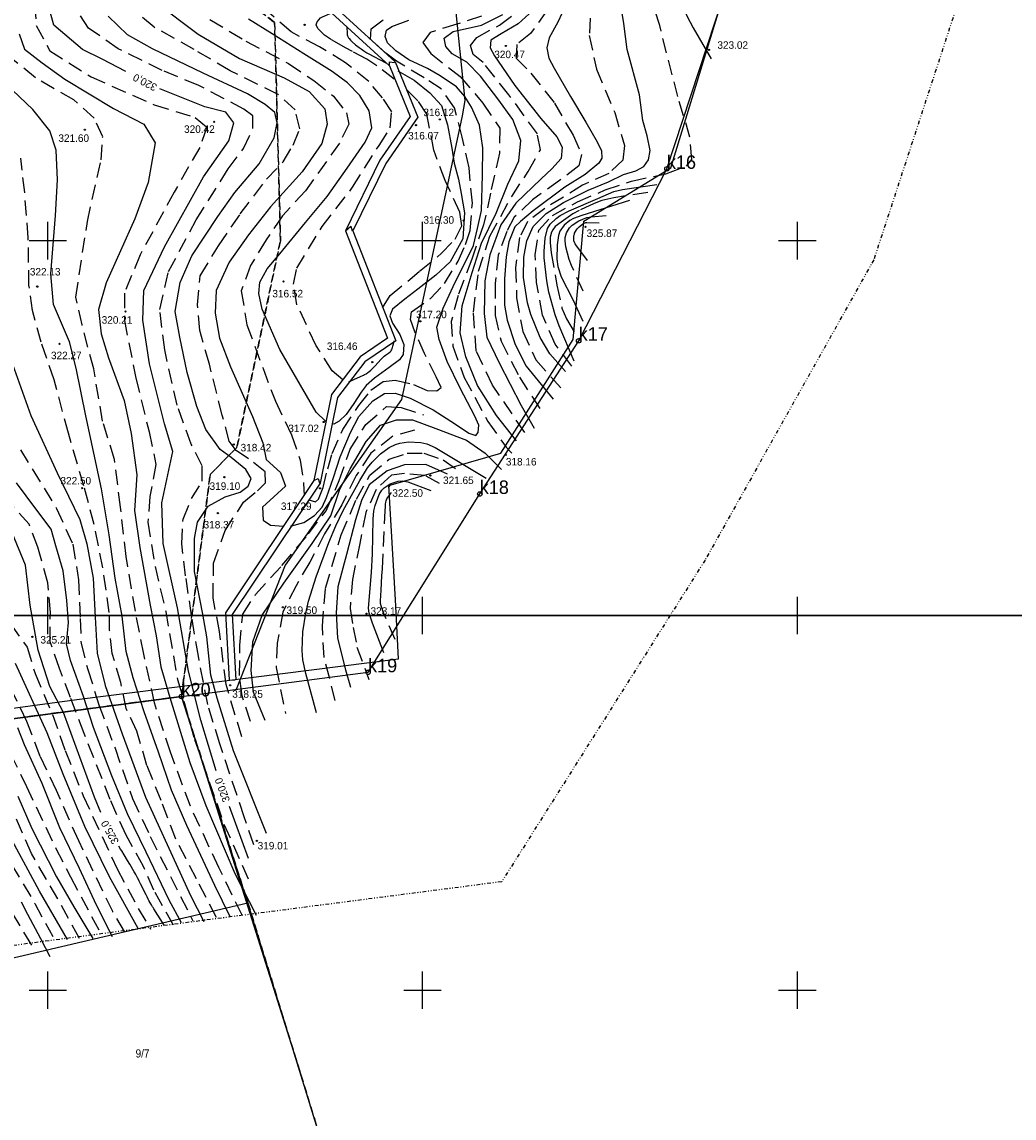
# Model space of a CAD drawing. Extents: x 4615668 to 9249187, y 5334101 to 10688993.
# Tile 64 of 120: x 4667831 to 4667963, y 5336752 to 5336898. Entities that reach past the tile are written whole.
import ezdxf
from ezdxf.enums import TextEntityAlignment as Align

# ---------------------------------------------------------------- set-up
doc = ezdxf.new("R2010")
doc.units = 0
doc.header["$MEASUREMENT"] = 0
for name, pattern in [('DIVIDE', [1.25, 0.5, -0.25, 0, -0.25, 0, -0.25]), ('GEN7', [13.75, 9.75, -1.5, 1, -1.5]), ('KONTUR', [1.5, 1, -0.5]), ('WARSTWICA', [3, 2, -1])]:
    doc.linetypes.add(name, pattern=pattern)
for name, color, linetype in [('1', 7, 'Continuous'), ('2', 7, 'Continuous'), ('38', 7, 'Continuous'), ('45', 7, 'Continuous'), ('5', 7, 'Continuous'), ('50', 7, 'Continuous'), ('52', 7, 'Continuous'), ('58', 7, 'Continuous'), ('59', 7, 'Continuous'), ('60', 7, 'Continuous'), ('62', 7, 'Continuous'), ('7', 4, 'GEN7')]:
    doc.layers.add(name, color=color, linetype=linetype)
doc.styles.add('txt', font='TXT', dxfattribs={"height": 0.2})

# ---------------------------------------------------------------- blocks, each defined once
blk = doc.blocks.new('*M2221')
at = {"layer": '60', "color": 7, "linetype": 'Continuous'}
for p, q in [((200, 47.5), (200, 52.5)), ((250, 47.5), (250, 52.5)), ((300, 47.5), (300, 52.5)), ((197.5, 50), (202.5, 50)), ((247.5, 50), (252.5, 50)), ((297.5, 50), (302.5, 50)), ((200, 0), (200, 2.5)), ((250, 0), (250, 2.5)), ((300, 0), (300, 2.5))]:
    blk.add_line(p, q, dxfattribs=at)
blk.add_lwpolyline([(0, 0), (0, 250), (400, 250), (400, 0)], close=True, dxfattribs=at)
blk = doc.blocks.new('*M2223')
at = {"layer": '60', "color": 7, "linetype": 'Continuous'}
for p, q in [((200, 247.5), (200, 250)), ((250, 247.5), (250, 250)), ((300, 247.5), (300, 250)), ((200, 197.5), (200, 202.5)), ((250, 197.5), (250, 202.5)), ((300, 197.5), (300, 202.5)), ((197.5, 200), (202.5, 200)), ((247.5, 200), (252.5, 200)), ((297.5, 200), (302.5, 200))]:
    blk.add_line(p, q, dxfattribs=at)
blk.add_lwpolyline([(0, 0), (0, 250), (400, 250), (400, 0)], close=True, dxfattribs=at)
blk = doc.blocks.new('WYS')
at = {"layer": '52', "color": 67, "linetype": 'Continuous'}
blk.add_circle((0, 0), 0.08, dxfattribs=at)

msp = doc.modelspace()

# ---------------------------------------------------------------- linework, layer by layer
at = {"layer": '1', "color": 2, "linetype": 'Continuous'}
msp.add_lwpolyline([(4667790.104, 5336927.313), (4667792.524, 5336906.513), (4667797.524, 5336857.753), (4667806.094, 5336802.293), (4667852.194, 5336808.373), (4667868.111, 5336757.917)], dxfattribs=at)
at = {"layer": '2', "color": 5, "linetype": 'Continuous'}
for p, q in [((4667806.094, 5336802.293), (4667852.194, 5336808.373)), ((4667852.194, 5336808.373), (4667806.094, 5336802.293)), ((4667861.044, 5336780.853), (4667852.194, 5336808.373)), ((4667861.044, 5336780.853), (4667852.194, 5336808.373)), ((4667814.424, 5336769.893), (4667861.044, 5336780.853)), ((4667871.674, 5336746.353), (4667861.044, 5336780.853)), ((4667871.674, 5336746.353), (4667861.044, 5336780.853))]:
    msp.add_line(p, q, dxfattribs=at)
msp.add_lwpolyline([(4667852.194, 5336808.373), (4667877.084, 5336811.593), (4667891.984, 5336835.383), (4667905.184, 5336855.823), (4667916.954, 5336878.753), (4667928.754, 5336914.793), (4667943.174, 5336964.373), (4667950.944, 5336988.883), (4667957.754, 5337020.213), (4667953.784, 5337068.653), (4667948.964, 5337126.753), (4667946.904, 5337164.913), (4667946.234, 5337180.033), (4667943.104, 5337213.273), (4667939.914, 5337215.693), (4667913.124, 5337234.663), (4667894.274, 5337273.353), (4667845.904, 5337254.193)], dxfattribs=at)
at = {"layer": '2', "color": 7, "linetype": 'Continuous'}
msp.add_lwpolyline([(4667925.559, 5337225.858), (4667919.565, 5337202.099), (4667914.468, 5337192.813), (4667905.344, 5337173.627), (4667920.082, 5337161.387), (4667904.489, 5337153.076), (4667895.045, 5337124.565), (4667869.777, 5337120.444), (4667866.23, 5337098.563), (4667852.947, 5337097.718), (4667848.41, 5337075.991), (4667860.719, 5337041.34), (4667865.399, 5337016.965), (4667875.79, 5336989.951), (4667873.871, 5336969.035), (4667888.976, 5336944.594), (4667887.198, 5336915.342), (4667890.005, 5336887.866), (4667889.638, 5336885.847), (4667881.541, 5336848.002), (4667866.003, 5336825.871), (4667859.495, 5336809.317)], dxfattribs=at)
at = {"layer": '38', "color": 97, "linetype": 'Continuous'}
for points in [[(4667880.742, 5336821.247), (4667879.844, 5336836.5), (4667894.816, 5336840.831), (4667904.428, 5336856), (4667905.876, 5336871.78), (4667917.498, 5336878.874), (4667930.159, 5336920.334), (4667943.174, 5336964.373), (4667945.534, 5336970.566), (4667950.692, 5336991.491), (4667955.332, 5337010.701), (4667957.582, 5337020.278), (4667955.895, 5337035.894), (4667955.143, 5337045.538), (4667953.925, 5337063.189), (4667953.268, 5337070.109)], [(4667473.103, 5336756.417), (4667476.82, 5336756.36), (4667514.77, 5336762.113), (4667525.805, 5336763.752), (4667547.216, 5336764.037), (4667567.174, 5336767.682), (4667575.522, 5336773.093), (4667588.724, 5336775.761), (4667597.016, 5336771.431), (4667614.313, 5336771.092), (4667633.542, 5336775.19), (4667635.75, 5336776.235), (4667648.636, 5336788.026), (4667670.428, 5336791.028), (4667697.805, 5336794.309), (4667719.772, 5336798.208), (4667748.631, 5336805.054), (4667765.548, 5336806.802), (4667778.095, 5336803.684), (4667805.742, 5336803.567), (4667838.231, 5336807.986), (4667881.138, 5336813.368), (4667880.742, 5336821.247)]]:
    msp.add_lwpolyline(points, dxfattribs=at)
at = {"layer": '45', "color": 219, "linetype": 'Continuous'}
msp.add_line((4667858.564, 5336810.556), (4667859.362, 5336810.602), dxfattribs=at)
for points in [[(4667852.966, 5337093.824), (4667846.478, 5337082.184), (4667848.289, 5337063.022), (4667848.382, 5337060.077), (4667845.099, 5337053.846), (4667852.914, 5337031.305), (4667864.682, 5337008.094), (4667866.721, 5336990.534), (4667865.521, 5336971.884), (4667865.47, 5336945.056), (4667859.443, 5336911.256), (4667879.927, 5336892.486), (4667882.711, 5336885.747), (4667878.673, 5336879.919), (4667874.081, 5336870.503), (4667879.671, 5336856.16), (4667876.031, 5336853.694), (4667872.183, 5336848.652), (4667869.834, 5336837.168), (4667858.053, 5336819.548), (4667858.564, 5336810.556)], [(4667853.916, 5337093.68), (4667847.4, 5337081.99), (4667849.188, 5337063.079), (4667849.289, 5337059.868), (4667846.077, 5337053.772), (4667853.744, 5337031.658), (4667865.557, 5337008.358), (4667867.624, 5336990.557), (4667866.421, 5336971.854), (4667866.37, 5336944.976), (4667860.416, 5336911.585), (4667880.682, 5336893.014), (4667883.73, 5336885.637), (4667879.452, 5336879.463), (4667875.063, 5336870.463), (4667880.77, 5336855.818), (4667876.657, 5336853.031), (4667873.023, 5336848.27), (4667870.68, 5336836.815), (4667858.969, 5336819.298), (4667859.463, 5336810.607)], [(4667879.927, 5336892.486), (4667879.941, 5336893.037), (4667880.599, 5336892.956)], [(4667874.081, 5336870.503), (4667874.795, 5336871.115), (4667874.953, 5336870.467)], [(4667869.834, 5336837.168), (4667870.432, 5336837.462), (4667870.586, 5336836.854)]]:
    msp.add_lwpolyline(points, dxfattribs=at)
at = {"layer": '50', "color": 216, "linetype": 'Continuous'}
for points in [[(4667828.901, 5336955.737), (4667832.91, 5336954.743), (4667838.392, 5336952.632), (4667843.752, 5336950.508), (4667849.562, 5336947.436), (4667856.032, 5336943.341), (4667857.924, 5336941.399), (4667858.374, 5336940.134), (4667857.924, 5336938.01), (4667856.617, 5336934.983), (4667854.009, 5336928.906), (4667850.811, 5336923.621), (4667847.568, 5336919.057), (4667845.73, 5336915.697), (4667844.649, 5336911.721), (4667844.829, 5336907.881), (4667845.685, 5336904.176), (4667848.658, 5336901.038), (4667854.423, 5336896.701), (4667859.919, 5336893.493), (4667865.886, 5336890.885), (4667869.219, 5336889.078), (4667871.336, 5336886.774)], [(4667912.363, 5336918.417), (4667912.118, 5336918.151), (4667911.835, 5336917.534), (4667911.808, 5336916.717), (4667911.941, 5336916.333), (4667912.645, 5336915.203), (4667914.652, 5336911.159), (4667916.553, 5336907.133), (4667918.276, 5336902.317), (4667919.651, 5336899.097), (4667920.459, 5336897.549), (4667922.854, 5336893.417)], [(4667903.445, 5336851.716), (4667901.333, 5336854.082), (4667900.03, 5336856.237), (4667898.797, 5336859.309), (4667898.34, 5336860.863), (4667897.813, 5336864.268), (4667897.883, 5336866.952), (4667898.27, 5336869.142), (4667899.116, 5336871.085), (4667900.841, 5336872.78), (4667903.165, 5336874.263), (4667906.465, 5336875.906), (4667909.141, 5336877.036), (4667911.148, 5336877.99), (4667912.803, 5336878.484), (4667913.859, 5336879.049), (4667914.493, 5336879.968), (4667914.704, 5336881.204), (4667914.309, 5336883.17), (4667913.746, 5336885.183), (4667913.288, 5336888.609), (4667911.667, 5336894.695), (4667911.209, 5336898.156), (4667910.505, 5336902.5)], [(4667903.545, 5336900.833), (4667902.383, 5336898.325), (4667901.257, 5336896.242), (4667900.94, 5336894.9), (4667901.221, 5336893.522), (4667901.89, 5336892.18), (4667904.107, 5336888.426), (4667906.149, 5336884.965), (4667907.628, 5336882.351), (4667908.226, 5336881.151), (4667908.262, 5336880.162), (4667907.874, 5336879.491), (4667906.048, 5336877.992), (4667903.336, 5336876.332), (4667899.111, 5336873.154), (4667897.421, 5336871.741), (4667896.682, 5336871), (4667895.842, 5336869.027), (4667895.485, 5336867.009), (4667895.277, 5336864.092), (4667895.277, 5336860.561), (4667895.629, 5336858.548), (4667896.687, 5336855.32), (4667898.166, 5336852.424), (4667901.792, 5336848.009)], [(4667896.886, 5336842.486), (4667894.222, 5336845.867), (4667891.667, 5336849.847), (4667890.145, 5336853.664), (4667889.384, 5336856.881), (4667889.656, 5336860.48), (4667890.952, 5336864.924), (4667892.202, 5336868.85), (4667894.159, 5336872.831), (4667895.736, 5336876.702), (4667897.204, 5336879.81), (4667897.473, 5336882.552), (4667896.386, 5336885.333), (4667894.375, 5336888.114), (4667892.091, 5336891.113), (4667890.243, 5336892.967), (4667888.286, 5336894.112), (4667887.471, 5336895.093), (4667887.253, 5336896.184), (4667888.449, 5336897.056), (4667892.2, 5336897.929), (4667895.058, 5336899.34)], [(4667863.525, 5336790.086), (4667859.118, 5336801.138), (4667856.968, 5336808.147), (4667856.117, 5336811.198), (4667855.579, 5336816.32), (4667855.042, 5336819.339), (4667853.913, 5336825.054), (4667853.914, 5336829.455), (4667854.332, 5336831.625), (4667855.735, 5336833.735), (4667858.021, 5336834.989), (4667860.034, 5336835.631), (4667861.07, 5336836.426), (4667861.497, 5336837.466), (4667860.796, 5336838.628), (4667858.814, 5336840.248), (4667857.357, 5336841.328), (4667855.436, 5336843.988), (4667854.247, 5336847.046), (4667852.936, 5336851.572), (4667851.961, 5336856.293), (4667851.351, 5336859.718), (4667852.022, 5336863.601), (4667853.575, 5336867.129), (4667857.021, 5336872.419), (4667859.303, 5336875.578), (4667862.534, 5336879.431), (4667864.547, 5336882.887), (4667864.943, 5336884.874), (4667864.638, 5336886.25), (4667863.358, 5336887.321), (4667861.01, 5336888.758), (4667855.101, 5336891.496), (4667848.34, 5336894.758), (4667844.986, 5336896.623), (4667842.425, 5336899.131)], [(4667871.4, 5336845.086), (4667870.161, 5336846.286), (4667868.067, 5336849.908), (4667865.314, 5336854.65), (4667862.963, 5336860.029), (4667862.518, 5336862.138), (4667862.646, 5336863.638), (4667863.629, 5336865.438), (4667865.296, 5336867.431), (4667868.733, 5336871.578), (4667871.617, 5336875.072), (4667874.302, 5336878.848), (4667876.674, 5336882.32), (4667877.571, 5336884.227), (4667877.246, 5336886.483), (4667875.985, 5336888.54), (4667874.34, 5336890.233), (4667872.289, 5336891.734), (4667868.497, 5336894.102), (4667864.267, 5336896.759), (4667861.113, 5336898.724)], [(4667866.735, 5336831.081), (4667868.529, 5336831.595), (4667869.94, 5336832.517), (4667870.944, 5336833.61), (4667871.542, 5336834.917), (4667872.482, 5336837.596), (4667873.378, 5336840.348), (4667874.724, 5336843.584), (4667875.857, 5336845.727), (4667877.71, 5336847.794), (4667879.291, 5336848.801), (4667880.702, 5336848.822), (4667882.71, 5336848.158), (4667885.756, 5336846.602), (4667888.747, 5336844.694), (4667890.542, 5336843.473), (4667891.44, 5336843.194), (4667891.76, 5336843.58), (4667891.846, 5336844.544), (4667891.311, 5336845.744), (4667889.388, 5336849.502), (4667887.636, 5336853.059), (4667886.589, 5336855.974), (4667886.247, 5336857.624), (4667887.101, 5336860.167), (4667888.701, 5336863.628), (4667890.347, 5336866.886), (4667891.156, 5336868.548), (4667891.669, 5336870.776), (4667892.203, 5336873.219), (4667892.351, 5336877.923), (4667892.372, 5336881.566), (4667891.969, 5336884.594), (4667890.9, 5336886.973), (4667890.003, 5336888.409), (4667888.892, 5336889.695), (4667886.697, 5336891.162), (4667885.009, 5336892.148), (4667882.509, 5336893.284), (4667880.799, 5336894.484), (4667879.667, 5336895.577), (4667879.347, 5336896.391), (4667879.539, 5336897.248), (4667880.265, 5336897.763), (4667882.507, 5336898.59)], [(4667830.55, 5336896.746), (4667831.264, 5336894.724), (4667833.616, 5336892.912), (4667836.634, 5336890.701), (4667843.102, 5336886.825), (4667847.176, 5336884.718), (4667848.681, 5336882.204), (4667847.757, 5336876.938), (4667845.951, 5336872.093), (4667842.136, 5336863.568), (4667841.128, 5336859.988), (4667841.464, 5336856.744), (4667842.47, 5336853.559), (4667844.528, 5336847.872), (4667845.492, 5336843.434), (4667846.248, 5336837.957), (4667845.912, 5336833.197), (4667846.624, 5336828.242), (4667848.01, 5336820.532), (4667848.806, 5336816.467), (4667849.436, 5336812.339), (4667850.654, 5336808.21), (4667853.298, 5336799.551), (4667855.44, 5336793.821), (4667859.297, 5336784.751), (4667862.153, 5336779.19)], [(4667874.255, 5336897.653), (4667874.276, 5336896.838), (4667874.303, 5336896.632), (4667874.342, 5336896.502), (4667874.377, 5336896.417), (4667874.465, 5336896.253), (4667874.545, 5336896.135), (4667874.734, 5336895.911), (4667874.95, 5336895.701), (4667875.409, 5336895.317), (4667875.901, 5336894.931), (4667876.149, 5336894.748), (4667876.527, 5336894.488), (4667876.917, 5336894.249), (4667877.118, 5336894.138), (4667879.443, 5336892.903)], [(4667881.067, 5336891.831), (4667883.225, 5336890.567), (4667885.315, 5336888.906), (4667886.875, 5336887.213), (4667887.687, 5336884.641), (4667888.242, 5336881.5), (4667888.584, 5336879.507), (4667889.139, 5336877.386), (4667889.521, 5336875.445), (4667889.97, 5336872.873), (4667889.715, 5336869.438), (4667888.027, 5336866.352), (4667886.104, 5336864.574), (4667883.711, 5336862.688), (4667881.984, 5336861.375), (4667880.338, 5336860.046), (4667879.975, 5336859.168), (4667880.338, 5336858.16), (4667881.3, 5336856.639), (4667881.855, 5336855.332), (4667881.77, 5336854.003), (4667881.257, 5336853.274), (4667879.894, 5336852.255), (4667877.928, 5336850.819), (4667876.817, 5336849.855), (4667876.18, 5336848.96), (4667875.197, 5336847.46), (4667874.171, 5336845.981), (4667873.21, 5336845.103), (4667872.505, 5336844.695), (4667872.291, 5336844.717)], [(4667858.666, 5336778.983), (4667856.65, 5336783.154), (4667852.912, 5336791.158), (4667850.854, 5336795.877), (4667849.138, 5336800.94), (4667847.206, 5336806.333), (4667845.736, 5336810.84), (4667844.812, 5336814.379), (4667844.267, 5336819.08), (4667843.343, 5336824.135), (4667842.546, 5336829.929), (4667841.538, 5336836.08), (4667839.443, 5336845.812), (4667838.141, 5336852.174), (4667837.259, 5336855.67), (4667835.117, 5336860.642), (4667834.739, 5336864.77), (4667835.369, 5336872.546), (4667835.665, 5336877.274), (4667835.455, 5336881.234), (4667834.615, 5336883.846), (4667832.347, 5336886.669), (4667828.776, 5336890.081)], [(4667871.336, 5336886.774), (4667871.606, 5336884.695), (4667870.931, 5336882.12), (4667868.28, 5336878.348), (4667864.046, 5336873.694), (4667861.123, 5336869.97), (4667858.556, 5336866.311), (4667856.799, 5336862.516), (4667856.664, 5336859.489), (4667857.25, 5336856.146), (4667858.736, 5336852.351), (4667861.663, 5336845.734), (4667863.059, 5336842.21), (4667863.51, 5336839.996), (4667865.402, 5336838.234), (4667866.073, 5336836.44), (4667864.497, 5336834.995), (4667863.01, 5336833.639), (4667863.1, 5336831.877), (4667864.046, 5336831.2), (4667865.803, 5336831.109)], [(4667904.559, 5336853.078), (4667902.572, 5336857.834), (4667902.036, 5336859.295), (4667901.217, 5336862.318), (4667900.916, 5336863.837), (4667900.585, 5336866.892), (4667900.565, 5336867.766), (4667900.72, 5336869.519), (4667901.041, 5336870.776), (4667901.396, 5336871.354), (4667902.158, 5336872.12), (4667902.715, 5336872.523), (4667903.924, 5336873.166), (4667907.717, 5336874.796), (4667909.886, 5336875.728), (4667911.014, 5336876.019), (4667915.62, 5336876.653)], [(4667911.962, 5336874.524), (4667905.595, 5336872.532), (4667904.502, 5336872.138), (4667903.986, 5336871.863), (4667903.247, 5336871.263), (4667902.68, 5336870.439), (4667902.468, 5336869.852), (4667902.299, 5336868.637), (4667902.288, 5336866.699), (4667902.406, 5336865.73), (4667902.841, 5336864.343), (4667904.421, 5336861.308), (4667905.731, 5336858.455)], [(4667906.363, 5336866.517), (4667904.783, 5336868.6), (4667904.695, 5336868.737), (4667904.647, 5336868.835), (4667904.575, 5336869.047), (4667904.551, 5336869.158), (4667904.524, 5336869.385), (4667904.525, 5336869.614), (4667904.54, 5336869.764), (4667904.556, 5336869.862), (4667904.602, 5336870.049), (4667904.642, 5336870.165), (4667904.745, 5336870.389), (4667904.878, 5336870.602), (4667904.984, 5336870.738), (4667905.061, 5336870.827), (4667905.234, 5336871), (4667905.524, 5336871.258), (4667905.671, 5336871.372), (4667905.822, 5336871.468), (4667905.899, 5336871.507), (4667906.06, 5336871.565), (4667906.144, 5336871.581), (4667906.273, 5336871.589), (4667907.898, 5336871.544)], [(4667829.214, 5336853.934), (4667832.108, 5336845.867), (4667835.594, 5336838.199), (4667838.61, 5336831.992), (4667839.576, 5336828.748), (4667840.416, 5336824.156), (4667840.668, 5336818.931), (4667840.962, 5336814.149), (4667842.012, 5336809.852), (4667844.278, 5336803.379), (4667847.41, 5336794.95), (4667853.382, 5336781.806), (4667855.189, 5336778.351)], [(4667863.358, 5336805.164), (4667861.805, 5336808.952), (4667861.487, 5336811.82), (4667861.699, 5336815.679), (4667862.934, 5336819.237), (4667865.828, 5336823.485), (4667869.638, 5336828.786), (4667872.109, 5336832.469), (4667873.269, 5336835.887), (4667874.681, 5336838.719), (4667876.834, 5336842.402), (4667878.74, 5336844.561), (4667880.858, 5336845.27), (4667883.012, 5336845.27), (4667886.142, 5336844.133), (4667890.202, 5336842.575), (4667892.708, 5336840.805), (4667894.897, 5336838.645)], [(4667887.696, 5336838.043), (4667884.801, 5336839.318), (4667881.942, 5336839.282), (4667879.612, 5336838.468), (4667877.212, 5336836.591), (4667876.188, 5336834.502), (4667875.386, 5336831.937), (4667874.186, 5336827.298), (4667873.057, 5336822.979), (4667872.81, 5336819.545), (4667872.992, 5336816.135), (4667874.051, 5336811.921), (4667874.757, 5336809.62)], [(4667852.209, 5336778.186), (4667850.529, 5336781.178), (4667847.463, 5336787.581), (4667844.985, 5336792.721), (4667842.889, 5336797.794), (4667840.453, 5336804.24), (4667839.109, 5336808.368), (4667837.392, 5336813.179), (4667836.846, 5336815.37), (4667837.098, 5336818.235), (4667836.888, 5336821.184), (4667836.427, 5336825.123), (4667835.419, 5336828.451), (4667834.789, 5336830.684), (4667832.773, 5336833.422), (4667830.169, 5336836.877)], [(4667879.199, 5336814.171), (4667877.682, 5336818.136), (4667877.23, 5336819.467), (4667877.152, 5336820.154), (4667877.54, 5336824.898), (4667877.68, 5336827.4), (4667877.751, 5336832.038), (4667877.868, 5336833.141), (4667878.032, 5336833.864), (4667878.563, 5336835.295), (4667878.927, 5336835.889), (4667879.236, 5336836.221), (4667880.01, 5336836.747), (4667881.08, 5336837.098), (4667881.623, 5336837.134), (4667882.407, 5336836.987), (4667885.478, 5336835.854)], [(4667830.011, 5336812.829), (4667834.244, 5336803.545), (4667836.34, 5336798.043), (4667839.238, 5336791.05), (4667842.549, 5336784.337), (4667846.371, 5336777.47)], [(4667842.984, 5336776.323), (4667840.868, 5336780.543), (4667838.573, 5336785.414), (4667835.972, 5336790.861), (4667833.604, 5336796.748), (4667831.258, 5336801.939), (4667830.365, 5336804.164)], [(4667830.372, 5336795.063), (4667832.234, 5336790.741), (4667835.518, 5336784.29), (4667837.839, 5336780.326), (4667840.358, 5336776.093)], [(4667836.991, 5336775.961), (4667833.243, 5336782.38), (4667829.043, 5336790.216)]]:
    msp.add_lwpolyline(points, dxfattribs=at)
at = {"layer": '50', "color": 7, "linetype": 'Continuous'}
for points in [[(4667844.753, 5336891.735), (4667841.627, 5336893.38), (4667838.975, 5336894.665), (4667835.147, 5336897.918), (4667834.067, 5336902.005), (4667834.59, 5336907.89), (4667836.437, 5336913.853), (4667839.149, 5336918.889), (4667843.128, 5336924.356), (4667847.167, 5336928.987), (4667850.861, 5336933.386), (4667853.227, 5336936.917), (4667853.458, 5336938.654), (4667851.914, 5336939.68), (4667844.354, 5336942.748), (4667833.043, 5336946.279), (4667826.04, 5336948.976)], [(4667899.563, 5336900.318), (4667897.124, 5336898.097), (4667894.854, 5336896.776), (4667893.48, 5336895.905), (4667893.368, 5336894.892), (4667893.929, 5336893.852), (4667896.676, 5336889.852), (4667900.124, 5336885.466), (4667902.269, 5336883.01), (4667902.998, 5336881.633), (4667902.857, 5336880.115), (4667901.596, 5336878.765), (4667900.167, 5336877.444), (4667896.775, 5336874.155), (4667894.793, 5336871.3), (4667893.312, 5336867.263), (4667892.639, 5336863.805), (4667892.555, 5336859.475), (4667892.921, 5336856.314), (4667894.575, 5336852.884), (4667897.517, 5336847.163), (4667899.255, 5336844.155)], [(4667856.823, 5336798.467), (4667854.782, 5336805.187), (4667853.109, 5336811.728), (4667851.666, 5336820.18), (4667849.762, 5336828.767), (4667849.589, 5336834.208), (4667851.031, 5336841.046), (4667849.935, 5336844.743), (4667847.917, 5336852.763), (4667847.051, 5336858.552), (4667847.166, 5336862.546), (4667849.932, 5336868.365), (4667855.126, 5336877.685), (4667858.52, 5336882.508), (4667859.155, 5336884.882), (4667858.116, 5336886.329), (4667855.288, 5336887.023), (4667849.293, 5336889.416)], [(4667841.409, 5336792.896), (4667840.596, 5336794.92), (4667838.142, 5336801.622), (4667836.463, 5336806.245), (4667834.644, 5336809.71), (4667833.053, 5336814.543), (4667832.008, 5336820.562), (4667831.372, 5336825.868), (4667829.599, 5336830.199), (4667826.067, 5336834.552), (4667819.43, 5336841.027), (4667813.942, 5336847.449), (4667811.941, 5336850.596), (4667811.669, 5336852.146), (4667813.214, 5336854.471), (4667816.169, 5336858.301), (4667818.072, 5336862.153), (4667818.027, 5336864.888), (4667816.681, 5336868.52)], [(4667870.204, 5336806.183), (4667868.764, 5336811.444), (4667868.395, 5336813.271), (4667868.281, 5336814.516), (4667868.36, 5336816.994), (4667868.765, 5336819.465), (4667869.152, 5336821.099), (4667870.147, 5336824.335), (4667871.847, 5336828.893), (4667872.795, 5336831.131), (4667873.777, 5336833.192), (4667875.965, 5336837.201), (4667877.017, 5336838.85), (4667877.627, 5336839.618), (4667878.731, 5336840.727), (4667879.916, 5336841.57), (4667880.751, 5336841.964), (4667881.321, 5336842.151), (4667882.478, 5336842.346), (4667884.106, 5336842.27), (4667884.922, 5336842.085), (4667886.051, 5336841.594), (4667892.852, 5336837.49)], [(4667861.126, 5336786.755), (4667858.581, 5336793.68)], [(4667849.863, 5336777.847), (4667848.499, 5336780.035), (4667848.391, 5336780.211), (4667848.32, 5336780.329), (4667848.182, 5336780.566), (4667848.114, 5336780.686), (4667847.98, 5336780.926), (4667847.849, 5336781.168), (4667847.763, 5336781.33), (4667847.594, 5336781.656), (4667847.469, 5336781.901), (4667847.222, 5336782.394), (4667846.896, 5336783.053), (4667846.731, 5336783.382), (4667846.565, 5336783.709), (4667846.481, 5336783.872), (4667846.31, 5336784.197), (4667846.223, 5336784.359), (4667846.09, 5336784.6), (4667845.954, 5336784.84), (4667845.885, 5336784.959), (4667845.284, 5336785.981), (4667844.983, 5336786.491), (4667844.528, 5336787.255), (4667844.223, 5336787.764), (4667844.07, 5336788.018), (4667843.839, 5336788.398)], [(4667834.68, 5336773.619), (4667833.406, 5336776.051), (4667831.708, 5336779.295), (4667830.858, 5336780.917)]]:
    msp.add_lwpolyline(points, dxfattribs=at)
at = {"layer": '50', "color": 245, "linetype": 'WARSTWICA'}
for points in [[(4667909.227, 5336919.15), (4667907.082, 5336917.034), (4667905.255, 5336913.863), (4667904.217, 5336908.103), (4667903.084, 5336903.55), (4667900.973, 5336899.907), (4667898.759, 5336896.819), (4667896.926, 5336895.327), (4667896.857, 5336893.522), (4667898.794, 5336891.51), (4667901.938, 5336887.538), (4667904.429, 5336883.236), (4667905.57, 5336880.668), (4667905.19, 5336879.142), (4667902.63, 5336877.199), (4667899.037, 5336874.615), (4667896.581, 5336872.29), (4667895.578, 5336870.382), (4667894.437, 5336867.224), (4667894.06, 5336863.463), (4667894.06, 5336859.196), (4667894.822, 5336855.761), (4667897.275, 5336850.956), (4667900.077, 5336846.654)], [(4667916.796, 5336878.107), (4667919.547, 5336879.094), (4667920.293, 5336880.015), (4667920.029, 5336882.964), (4667918.401, 5336888.406), (4667915.99, 5336897.866), (4667913.157, 5336906.574)], [(4667832.37, 5336903.747), (4667832.825, 5336897.877), (4667834.637, 5336894.489), (4667840.148, 5336891.013), (4667848.556, 5336887.309), (4667853.996, 5336885.61), (4667855.587, 5336884.299), (4667854.621, 5336881.621), (4667851.212, 5336875.637), (4667846.672, 5336867.284), (4667844.57, 5336862.155), (4667844.57, 5336858.508), (4667846.104, 5336850.841), (4667847.865, 5336843.661), (4667848.774, 5336839.314), (4667847.979, 5336835.041), (4667847.694, 5336831.621), (4667848.66, 5336825.695), (4667850.081, 5336819.712), (4667851.668, 5336810.627), (4667853.94, 5336802.649), (4667857.857, 5336791.333), (4667861.322, 5336783.526)], [(4667897.978, 5336843.568), (4667893.698, 5336849.89), (4667891.519, 5336854.496), (4667891.13, 5336859.647), (4667891.831, 5336865.111), (4667893.309, 5336869.794), (4667896.254, 5336875.058), (4667898.433, 5336878.414), (4667900.067, 5336881.302), (4667899.678, 5336883.41), (4667895.865, 5336888.639), (4667892.441, 5336892.932), (4667891.118, 5336894.025), (4667890.729, 5336895.196), (4667891.585, 5336896.289), (4667894.62, 5336897.928), (4667898.76, 5336901.075)], [(4667906.87, 5336901.852), (4667906.599, 5336896.553), (4667907.547, 5336892.069), (4667909.985, 5336886.272), (4667911.294, 5336881.856), (4667911.068, 5336879.908), (4667909.217, 5336878.142), (4667905.695, 5336876.557), (4667900.683, 5336873.477), (4667898.335, 5336871.71), (4667897.296, 5336869.582), (4667896.764, 5336865.575), (4667896.899, 5336861.544), (4667897.712, 5336857.061), (4667899.473, 5336853.276), (4667902.905, 5336849.381)], [(4667861.858, 5336788.597), (4667860.551, 5336792.317), (4667857.289, 5336802.046), (4667855.698, 5336807.289), (4667854.445, 5336813.738), (4667853.536, 5336819.152), (4667852.741, 5336824.452), (4667852.23, 5336828.725), (4667852.4, 5336832.031), (4667853.536, 5336834.766), (4667854.957, 5336837.102), (4667854.954, 5336839.119), (4667853.477, 5336842.025), (4667851.602, 5336847.211), (4667849.955, 5336854.619), (4667849.28, 5336859.995), (4667850.473, 5336865.066), (4667854.166, 5336871.962), (4667858.427, 5336878.743), (4667860.467, 5336881.451), (4667861.717, 5336884.13), (4667861.717, 5336885.839), (4667860.524, 5336886.694), (4667854.502, 5336889.885), (4667849.616, 5336891.88), (4667843.764, 5336894.786), (4667839.805, 5336897.5), (4667838.044, 5336900.179)], [(4667860.229, 5336803.005), (4667858.136, 5336809.981), (4667857.275, 5336817.019), (4667856.413, 5336821.463), (4667856.474, 5336826.155), (4667858.005, 5336830.509), (4667860.467, 5336834.274), (4667862.313, 5336835.818), (4667863.421, 5336836.867), (4667863.36, 5336838.349), (4667861.144, 5336840.077), (4667859.482, 5336841.189), (4667858.559, 5336842.423), (4667857.636, 5336845.88), (4667855.914, 5336852.699), (4667854.622, 5336857.206), (4667854.314, 5336860.601), (4667854.683, 5336864.49), (4667857.145, 5336868.503), (4667860.034, 5336872.731), (4667863.542, 5336877.361), (4667865.758, 5336879.707), (4667867.112, 5336881.929), (4667867.974, 5336884.09), (4667867.358, 5336886.621), (4667865.081, 5336888.658), (4667858.692, 5336891.839), (4667853.891, 5336894.678), (4667848.537, 5336897.642), (4667845.582, 5336900.111)], [(4667873.734, 5336850.629), (4667872.283, 5336851.823), (4667870.125, 5336855.219), (4667867.595, 5336860.63), (4667867.113, 5336863.375), (4667867.559, 5336865.502), (4667870.945, 5336871.062), (4667875.026, 5336876.289), (4667878.56, 5336881.887), (4667880.048, 5336884.238), (4667880.234, 5336886.365), (4667879.007, 5336888.231), (4667877.184, 5336890.395), (4667874.069, 5336892.912), (4667870.609, 5336895.039), (4667866.814, 5336897.017), (4667863.317, 5336900.039)], [(4667880.566, 5336890.718), (4667878.268, 5336892.501), (4667876.918, 5336893.386), (4667875.004, 5336894.397), (4667874.055, 5336894.916), (4667872.197, 5336895.965), (4667871.271, 5336896.581), (4667870.378, 5336897.474), (4667870.176, 5336897.953), (4667870.272, 5336898.358), (4667870.717, 5336898.882), (4667870.997, 5336899.051), (4667872.009, 5336899.462)], [(4667855.989, 5336898.681), (4667860.79, 5336895.78), (4667866.452, 5336892.817), (4667869.837, 5336890.532), (4667872.484, 5336888.434), (4667874.207, 5336886.211), (4667874.515, 5336884.73), (4667873.284, 5336882.198), (4667868.722, 5336875.807), (4667865.645, 5336872.473), (4667863.49, 5336869.263), (4667861.398, 5336865.868), (4667860.174, 5336862.5), (4667860.913, 5336857.931), (4667863.067, 5336852.128), (4667864.729, 5336847.745), (4667866.875, 5336843.266), (4667868.045, 5336839.871), (4667868.476, 5336836.784), (4667868.537, 5336835.241)], [(4667869.161, 5336834.583), (4667870.048, 5336834.34), (4667870.451, 5336834.696), (4667871.08, 5336836.233), (4667871.693, 5336838.739), (4667872.287, 5336840.767), (4667873.738, 5336844.002), (4667875.834, 5336847.172), (4667877.447, 5336849.21), (4667879.117, 5336850.39), (4667880.698, 5336850.552), (4667883.149, 5336850.002), (4667885.019, 5336849.193), (4667886.277, 5336849.161), (4667886.825, 5336849.581), (4667886.18, 5336851.004), (4667884.6, 5336854.11), (4667883.342, 5336857.021), (4667882.729, 5336858.639), (4667882.891, 5336859.674), (4667885.403, 5336861.468), (4667887.273, 5336863.441), (4667889.111, 5336866.417), (4667890.079, 5336868.649), (4667890.692, 5336870.526), (4667891.005, 5336874.188), (4667890.554, 5336878.879), (4667889.651, 5336882.987), (4667888.619, 5336886.915), (4667886.845, 5336889.406), (4667884.556, 5336890.894), (4667880.888, 5336893.108), (4667879.469, 5336894.208), (4667877.405, 5336896.02), (4667877.502, 5336897.443), (4667879.405, 5336898.834)], [(4667892.218, 5336899.116), (4667888.922, 5336898.054), (4667885.382, 5336896.948), (4667884.38, 5336895.609), (4667885.449, 5336894.135), (4667889.383, 5336891.076), (4667892.388, 5336887.526), (4667894.659, 5336884.176), (4667894.626, 5336880.86), (4667893.424, 5336875.521), (4667892.489, 5336871.267), (4667890.921, 5336866.723), (4667889.085, 5336861.867), (4667888.187, 5336858.398), (4667888.388, 5336855.116), (4667889.921, 5336850.921), (4667893.06, 5336845.059), (4667895.497, 5336841.643), (4667896.265, 5336840.805)], [(4667860.294, 5336779.174), (4667857.158, 5336785.554), (4667853.396, 5336793.731), (4667850.708, 5336800.92), (4667848.597, 5336807.5), (4667847.176, 5336813.996), (4667846.04, 5336819.752), (4667844.795, 5336827.026), (4667844.056, 5336833.636), (4667843.26, 5336839.979), (4667841.669, 5336845.108), (4667840.476, 5336852.06), (4667838.942, 5336857.93), (4667838.101, 5336861.649), (4667839.635, 5336871.736), (4667841.453, 5336879.942), (4667841.679, 5336883.044), (4667840.543, 5336885.494), (4667837.816, 5336887.945), (4667832.703, 5336890.908), (4667829.749, 5336893.301)], [(4667879.01, 5336860.228), (4667880.049, 5336861.875), (4667883.962, 5336865.085), (4667886.883, 5336867.484), (4667888.716, 5336869.378), (4667889.591, 5336871.161), (4667889.345, 5336872.972), (4667887.348, 5336877.187), (4667885.87, 5336881.248), (4667884.913, 5336886.064), (4667883.736, 5336887.848), (4667882.122, 5336889.412)], [(4667856.861, 5336778.877), (4667854.181, 5336784.062), (4667851.453, 5336789.342), (4667849.491, 5336794.479), (4667847.582, 5336799.154), (4667846.242, 5336803.762), (4667844.806, 5336806.786), (4667844.088, 5336810.242), (4667842.94, 5336814.116), (4667842.605, 5336817.188), (4667842.557, 5336819.589), (4667841.697, 5336825.516), (4667840.549, 5336831.324), (4667839.161, 5336836.461), (4667837.105, 5336843.495), (4667835.194, 5336850.629), (4667833.471, 5336855.621), (4667832.322, 5336859.846), (4667831.843, 5336863.254), (4667831.747, 5336869.551), (4667831.269, 5336875.599), (4667830.742, 5336880.159)], [(4667904.259, 5336852.416), (4667902.047, 5336855.36), (4667900.376, 5336859.255), (4667899.56, 5336863.58), (4667899.38, 5336867.294), (4667899.876, 5336870.555), (4667901.683, 5336872.548), (4667905.01, 5336874.348), (4667908.713, 5336875.933), (4667912.235, 5336877.111), (4667916.796, 5336878.107)], [(4667914.403, 5336875.616), (4667909.887, 5336874.892), (4667908.289, 5336874.514), (4667907.252, 5336874.148), (4667905.236, 5336873.216), (4667904.407, 5336872.731), (4667902.843, 5336871.631), (4667902.04, 5336871.041), (4667901.714, 5336870.634), (4667901.552, 5336870.3), (4667901.38, 5336869.62), (4667901.362, 5336868.93), (4667901.533, 5336867.555), (4667902.256, 5336863.252), (4667902.948, 5336860.166), (4667903.565, 5336858.74), (4667905.281, 5336855.841)], [(4667905.778, 5336862.454), (4667904.243, 5336865.85), (4667903.932, 5336866.662), (4667903.475, 5336868.341), (4667903.363, 5336869.162), (4667903.39, 5336869.581), (4667903.565, 5336870.198), (4667903.975, 5336870.868), (4667904.327, 5336871.239), (4667905.191, 5336871.829), (4667906.291, 5336872.276), (4667906.862, 5336872.372), (4667909.39, 5336872.553)], [(4667874.523, 5336850.361), (4667875.181, 5336850.65), (4667876.058, 5336851.037), (4667876.493, 5336851.239), (4667876.613, 5336851.298), (4667876.842, 5336851.431), (4667877.06, 5336851.581), (4667877.2, 5336851.688), (4667877.469, 5336851.919), (4667877.663, 5336852.105), (4667878.036, 5336852.496), (4667878.766, 5336853.301), (4667879.147, 5336853.681), (4667879.236, 5336853.757), (4667879.429, 5336853.901), (4667879.829, 5336854.179), (4667880.011, 5336854.329), (4667880.165, 5336854.499), (4667880.226, 5336854.593), (4667880.296, 5336854.751), (4667880.398, 5336855.106), (4667880.511, 5336855.582), (4667880.569, 5336855.821)], [(4667861.401, 5336805.039), (4667860.293, 5336808.434), (4667859.924, 5336811.15), (4667859.986, 5336815.225), (4667860.355, 5336819.361), (4667862.078, 5336821.954), (4667865.587, 5336825.843), (4667869.149, 5336830.067), (4667871.488, 5336833.154), (4667873.211, 5336837.166), (4667874.688, 5336841.364), (4667876.781, 5336844.636), (4667879.55, 5336847.044), (4667881.507, 5336846.918), (4667884.462, 5336845.93)], [(4667883.292, 5336843.893), (4667880.4, 5336843.09), (4667877.445, 5336840.806), (4667875.476, 5336837.843), (4667873.568, 5336833.954), (4667871.291, 5336830.064), (4667869.321, 5336826.299), (4667867.475, 5336823.15), (4667865.693, 5336819.597), (4667864.954, 5336815.461), (4667864.831, 5336812.251), (4667866.061, 5336806.091)], [(4667800.082, 5336841.072), (4667801.382, 5336838.601), (4667804.182, 5336834.269), (4667807.775, 5336829.575), (4667809.987, 5336825.377), (4667813.369, 5336818.955), (4667816.968, 5336813.179), (4667820.854, 5336806.881), (4667822.027, 5336804.501), (4667823.006, 5336801.681), (4667824.819, 5336796.6), (4667827.879, 5336789.211), (4667829.532, 5336785.976), (4667832.62, 5336780.745), (4667835.444, 5336775.57)], [(4667830.709, 5336841.274), (4667835.532, 5336833.43), (4667837.686, 5336828.678), (4667838.452, 5336823.925), (4667838.69, 5336818.763), (4667838.786, 5336815.451), (4667839.695, 5336811.947), (4667841.179, 5336807.242), (4667843.327, 5336801.452), (4667845.67, 5336794.739), (4667848.013, 5336789.703), (4667853.702, 5336778.445)], [(4667872.708, 5336807.819), (4667871.231, 5336813.561), (4667870.985, 5336817.759), (4667871.416, 5336822.821), (4667873.507, 5336829.946), (4667875.539, 5336834.699), (4667877.323, 5336837.909), (4667879.908, 5336840.008), (4667882.309, 5336840.811), (4667884.524, 5336840.811), (4667887.109, 5336839.947), (4667889.14, 5336838.527)], [(4667886.617, 5336836.798), (4667884.648, 5336837.848), (4667881.939, 5336838.095), (4667880.216, 5336837.909), (4667878.185, 5336835.996), (4667876.769, 5336832.909), (4667875.969, 5336828.773), (4667874.985, 5336823.958), (4667874.679, 5336820.088), (4667875.11, 5336817.557), (4667875.603, 5336814.964), (4667877.203, 5336810.642)], [(4667880.711, 5336815.952), (4667879.295, 5336819.223), (4667879.058, 5336819.773), (4667878.949, 5336820.053), (4667878.855, 5336820.338), (4667878.817, 5336820.481), (4667878.761, 5336820.771), (4667878.746, 5336820.917), (4667878.741, 5336821.137), (4667878.809, 5336822.556), (4667878.933, 5336824.45), (4667878.988, 5336825.397), (4667879.357, 5336833.113), (4667879.389, 5336833.709), (4667879.419, 5336834.009), (4667879.47, 5336834.303), (4667879.506, 5336834.446), (4667879.605, 5336834.718), (4667879.669, 5336834.846), (4667879.788, 5336835.027), (4667880.219, 5336835.583)], [(4667851.126, 5336777.847), (4667848.481, 5336782.54), (4667847.108, 5336785.703), (4667844.789, 5336789.858), (4667842.687, 5336794.608), (4667839.225, 5336803.418), (4667837.377, 5336808.218), (4667835.908, 5336812.104), (4667834.671, 5336815.665), (4667834.697, 5336819.576), (4667834.342, 5336823.513), (4667833.027, 5336828.288), (4667831.887, 5336831.336), (4667829.634, 5336833.824)], [(4667832.209, 5336775.198), (4667829.552, 5336779.607), (4667827.025, 5336784.675), (4667825.324, 5336787.876), (4667823.553, 5336792.22), (4667821.781, 5336796.596), (4667820.901, 5336799.874), (4667819.753, 5336803.461), (4667818.473, 5336805.863), (4667817.063, 5336808.628), (4667815.556, 5336811.505), (4667812.931, 5336815.585), (4667811.032, 5336818.961), (4667809.326, 5336821.758), (4667807.292, 5336824.39), (4667804.739, 5336826.748)], [(4667829.397, 5336818.066), (4667831.614, 5336814.946), (4667832.653, 5336811.443), (4667834.963, 5336805.978), (4667836.669, 5336801.165), (4667839.066, 5336795.133), (4667843.622, 5336785.371), (4667846.422, 5336780.103), (4667848.074, 5336777.349)], [(4667844.584, 5336777.032), (4667843.011, 5336779.679), (4667840.372, 5336785.161), (4667838.479, 5336789.118), (4667835.522, 5336795.81), (4667833.335, 5336800.382), (4667831.578, 5336805.016), (4667829.819, 5336808.653)], [(4667829.373, 5336800.716), (4667831.506, 5336796.357), (4667835.44, 5336788.075), (4667837.364, 5336784.296), (4667841.57, 5336776.475)], [(4667838.563, 5336776.104), (4667835.684, 5336781.372), (4667832.169, 5336787.4), (4667830.09, 5336792.187)]]:
    msp.add_lwpolyline(points, dxfattribs=at)
at = {"layer": '58', "color": 1, "linetype": 'DIVIDE'}
msp.add_lwpolyline([(4667980.014, 5336981.382), (4667957.383, 5336905.821), (4667944.55, 5336866.624), (4667922.048, 5336826.563), (4667894.907, 5336783.649), (4667856.08, 5336778.626), (4667807.55, 5336772.225), (4667748.614, 5336774.252), (4667717.606, 5336765.411), (4667711.142, 5336767.061), (4667678.408, 5336762.369), (4667654.865, 5336752.907), (4667635.137, 5336746.721), (4667611.843, 5336742.108)], dxfattribs=at)
at = {"layer": '62', "color": 215, "linetype": 'Continuous'}
for centre in [(4667916.954, 5336878.753), (4667905.184, 5336855.823), (4667891.984, 5336835.383), (4667877.084, 5336811.593), (4667852.194, 5336808.373)]:
    msp.add_circle(centre, 0.3, dxfattribs=at)
at = {"layer": '7', "color": 245, "linetype": 'KONTUR'}
for p, q in [((4667851.811, 5336908.133), (4667864.619, 5336898.267)), ((4667864.619, 5336898.267), (4667851.811, 5336908.133)), ((4667864.619, 5336898.267), (4667865.4, 5336869.203)), ((4667865.4, 5336869.203), (4667864.619, 5336898.267)), ((4667865.4, 5336869.203), (4667859.568, 5336841.583)), ((4667859.568, 5336841.583), (4667865.4, 5336869.203)), ((4667859.568, 5336841.583), (4667856.02, 5336837.973)), ((4667856.02, 5336837.973), (4667859.568, 5336841.583)), ((4667856.02, 5336837.973), (4667852.194, 5336808.373)), ((4667852.194, 5336808.373), (4667856.02, 5336837.973)), ((4667806.094, 5336802.293), (4667852.194, 5336808.373)), ((4667852.194, 5336808.373), (4667806.094, 5336802.293)), ((4667852.194, 5336808.373), (4667861.044, 5336780.853)), ((4667861.044, 5336780.853), (4667871.674, 5336746.353))]:
    msp.add_line(p, q, dxfattribs=at)

# ---------------------------------------------------------------- block references
at = {"layer": '52', "color": 67, "linetype": 'Continuous'}
for p in [(4667868.623, 5336897.973), (4667895.469, 5336895.146), (4667922.56, 5336894.627), (4667856.553, 5336885.035), (4667883.482, 5336884.58), (4667886.653, 5336885.358), (4667839.29, 5336883.975), (4667889.823, 5336871.859), (4667906.1, 5336871.011), (4667832.948, 5336863.046), (4667865.796, 5336863.731), (4667844.715, 5336859.724), (4667884.054, 5336858.406), (4667835.907, 5336855.413), (4667877.642, 5336852.964), (4667871.16, 5336844.978), (4667859.16, 5336841.985), (4667895.469, 5336840.596), (4667885.393, 5336837.84), (4667857.913, 5336837.628), (4667879.897, 5336836.426), (4667838.935, 5336836.156), (4667870.667, 5336836.143), (4667857.044, 5336832.834), (4667865.704, 5336820.263), (4667876.883, 5336819.412), (4667832.296, 5336816.327), (4667858.68, 5336809.863), (4667862.247, 5336789.1)]:
    msp.add_blockref('WYS', p, dxfattribs=at)
at = {"layer": '60', "color": 7, "linetype": 'Continuous'}
for name, p in [('*M2221', (4667634.354, 5336819.183)), ('*M2223', (4667634.354, 5336569.183))]:
    msp.add_blockref(name, p, dxfattribs=at)

# ---------------------------------------------------------------- texts
at = {"layer": '5', "color": 6, "linetype": 'Continuous', "style": 'txt', "width": 0.909091}
msp.add_text('9/7', height=1.1, dxfattribs=at).set_placement((4667846.067, 5336760.204))
at = {"layer": '50', "color": 6, "linetype": 'Continuous', "style": 'txt'}
for s, rotation, p in [('320,0', 152.59758, (4667847.345, 5336890.36)), ('320,0', 110.17874, (4667857.722, 5336795.917)), ('325,0', 118.88358, (4667842.702, 5336790.289))]:
    msp.add_text(s, height=1, rotation=rotation, dxfattribs=at).set_placement(p, align=Align.MIDDLE)
at = {"layer": '52', "color": 67, "linetype": 'Continuous', "style": 'txt'}
for s, p in [('323.02', (4667923.687, 5336894.769)), ('320.47', (4667893.919, 5336893.521)), ('316.12', (4667884.468, 5336885.782)), ('320.42', (4667852.537, 5336883.551)), ('321.60', (4667835.767, 5336882.35)), ('316.07', (4667882.425, 5336882.672)), ('316.30', (4667884.468, 5336871.435)), ('325.87', (4667906.241, 5336869.668)), ('322.13', (4667831.961, 5336864.53)), ('316.52', (4667864.316, 5336861.611)), ('317.20', (4667883.491, 5336858.83)), ('320.21', (4667841.544, 5336858.099)), ('316.46', (4667871.583, 5336854.59)), ('322.27', (4667834.78, 5336853.364)), ('317.02', (4667866.439, 5336843.635)), ('318.42', (4667860.076, 5336841.066)), ('318.16', (4667895.469, 5336839.182)), ('322.50', (4667836.046, 5336836.65)), ('319.10', (4667855.94, 5336835.931)), ('321.65', (4667887.084, 5336836.709)), ('322.50', (4667880.32, 5336835.013)), ('317.29', (4667865.452, 5336833.246)), ('318.37', (4667855.141, 5336830.784)), ('319.50', (4667866.198, 5336819.378)), ('323.17', (4667877.413, 5336819.27)), ('325.21', (4667833.372, 5336815.432)), ('318.25', (4667858.962, 5336808.198)), ('319.01', (4667862.353, 5336787.966))]:
    msp.add_text(s, height=1, dxfattribs=at).set_placement(p)
at = {"layer": '59', "color": 7, "linetype": 'Continuous', "style": 'txt'}
for s, p in [('k16', (4667916.954, 5336878.753)), ('k17', (4667905.184, 5336855.823)), ('k18', (4667891.984, 5336835.383)), ('k19', (4667877.084, 5336811.593)), ('k20', (4667852.194, 5336808.373))]:
    msp.add_text(s, height=1.8, dxfattribs=at).set_placement(p)

doc.saveas('drawing.dxf')
